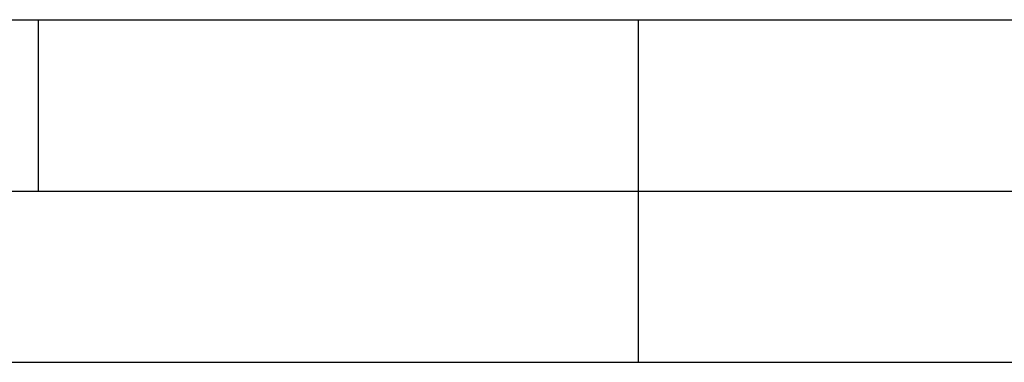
# Model space of a CAD drawing. Header units: millimetres. Extents: x 0 to 420, y 0 to 297.
# Tile 26 of 68: x 217 to 246, y 0 to 10. Entities that reach past the tile are written whole.
import ezdxf

# ---------------------------------------------------------------- set-up
doc = ezdxf.new("R2010")
doc.units = ezdxf.units.MM
doc.header["$LTSCALE"] = 23.1
doc.layers.get('0').update_dxf_attribs({"linetype": 'CONTINUOUS'})

msp = doc.modelspace()

# ---------------------------------------------------------------- linework, layer by layer
at = {"color": 7, "linetype": 'CONTINUOUS'}
for p, q in [((25, 10), (410, 10)), ((232.75, 0), (237.25, 0))]:
    msp.add_line(p, q, dxfattribs=at)
at = {"color": 2, "linetype": 'CONTINUOUS'}
for p, q in [((217.5, 5), (217.5, 10)), ((235, 0), (235, 10)), ((20, 5), (415, 5)), ((0, 0), (232.75, 0)), ((237.25, 0), (420, 0))]:
    msp.add_line(p, q, dxfattribs=at)

doc.saveas('drawing.dxf')
